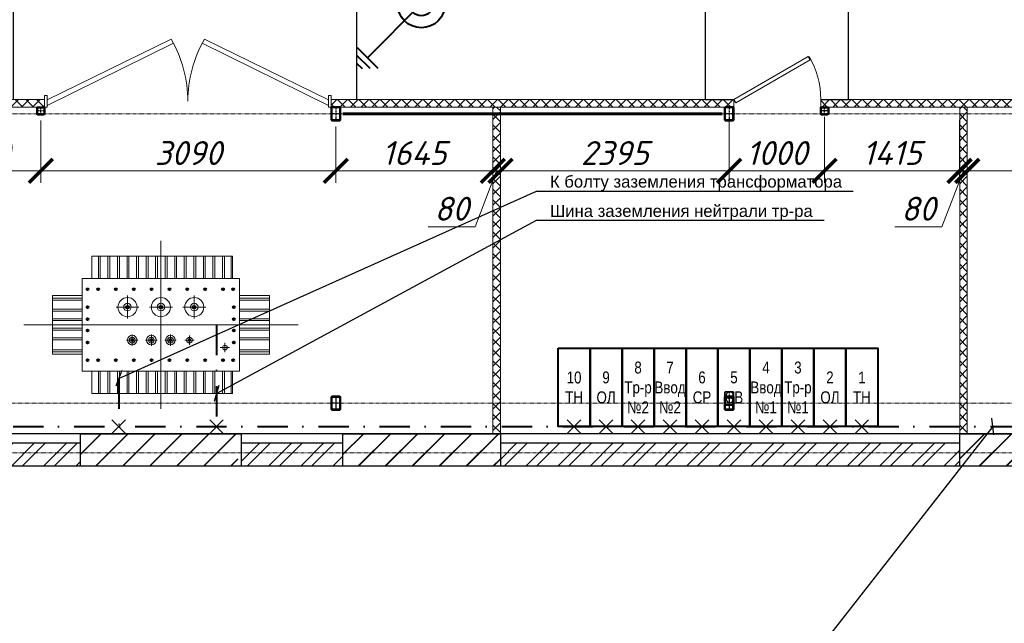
# Model space of a CAD drawing. Header units: millimetres. Extents: x 523209 to 536718, y -48289 to -47398.
# Tile 59 of 116: x 531657 to 531864, y -47657 to -47531. Entities that reach past the tile are written whole.
import ezdxf
from ezdxf import colors
from ezdxf.entities.mleader import LeaderData, LeaderLine
from ezdxf.math import Vec2, Vec3

# ---------------------------------------------------------------- set-up
doc = ezdxf.new("R2010")
doc.units = ezdxf.units.MM
for name, pattern in [('ACAD_ISO02W100', [15, 12, -3]), ('CENTER', [50.8, 31.75, -6.35, 6.35, -6.35]), ('DASHDOT', [25.4, 12.7, -6.35, 0, -6.35]), ('GOST2.303 5', [24, 20, -1.5, 1, -1.5]), ('GOST2.303 6', [12, 8, -1.5, 1, -1.5])]:
    doc.linetypes.add(name, pattern=pattern)
doc.layers.get('Defpoints').update_dxf_attribs({"color": 140})
for name, color, linetype, lineweight in [('02 План', 7, 'Continuous', 25), ('centre', 1, 'CENTER', 15), ('main', 162, 'Continuous', 15), ('А_СЭНДВИЧ', 30, 'Continuous', 5), ('Двери', 250, 'Continuous', 9), ('Металл', 170, 'Continuous', 40), ('осевая', 252, 'GOST2.303 6', 9), ('Размеры', 30, 'Continuous', 9), ('сэндвич', 54, 'Continuous', 40), ('Узлы', 155, 'Continuous', 25), ('электрика', 1, 'Continuous', 40)]:
    doc.layers.add(name, color=color, linetype=linetype, lineweight=lineweight)
doc.layers.add('03_Осевые', color=4, linetype='GOST2.303 5')
doc.layers.add('Двери ArchiCAD_Ном._пера__3', color=7, linetype='Continuous', lineweight=18, true_color=0xff6500)
doc.styles.add('GOST 2.304', font='CS_Gost2304.shx')
doc.styles.get("Standard").update_dxf_attribs({"font": 'arial.ttf'})
doc.styles.add('СГЕНЕРИР_СТИЛЬ_1', font='times.ttf')
doc.styles.add('СГЕНЕРИР_СТИЛЬ_3', font='isocpeur.ttf', dxfattribs={"oblique": 15})
doc.dimstyles.new('SPDS100', dxfattribs={"dimscale": 100, "dimtxt": 2.5, "dimasz": 2.5, "dimexe": 1.25, "dimexo": 0.625, "dimtad": 1, "dimdec": 0, "dimrnd": 0.001, "dimtxsty": 'GOST 2.304', "dimblk": 'OBLIQUE', "dimcen": 2.5, "dimdle": 2, "dimclrd": 256, "dimclre": 256, "dimclrt": 256, "dimadec": 0, "dimazin": 2, "dimtfac": 0.75, "dimtdec": 0, "dimtmove": 1, "dimatfit": 3, "dimfxl": 1, "dimtolj": 1, "dimlwd": -1, "dimlwe": -1, "dimarcsym": 0})
pattern_1 = [(45, (-90472.02, 100154.6), (-168.3798, 168.3798), []), (45, (-90359.77, 100154.6), (-168.3798, 168.3798), [])]

# ---------------------------------------------------------------- blocks, each defined once
blk = doc.blocks.new('*U118')
at = {"layer": 'А_СЭНДВИЧ'}
h = blk.add_hatch(dxfattribs=at)
h.set_pattern_fill('NET', color=256, scale=25, angle=45)
h.set_pattern_definition([(45, (1389.97, -100), (-56.1266, 56.1266), []), (135, (1389.97, -100), (-56.1266, -56.1266), [])])
h.paths.add_polyline_path([(68981, -52694), (70361, -52694), (70361, -52614), (68981, -52614)])
blk.add_lwpolyline([(68981, -52694), (70361, -52694), (70361, -52614), (68981, -52614)], close=True, dxfattribs=at)
blk = doc.blocks.new('ворота')
at = {"layer": 'Двери', "color": 0}
for p, q in [((80334, -53636), (81635, -53000)), ((83284, -53636), (81984, -53000)), ((80334, -53693), (81660, -53043)), ((83284, -53693), (81959, -53043))]:
    blk.add_line(p, q, dxfattribs=at)
for points in [[(80309, -53710), (80334, -53710), (80334, -53590), (80309, -53590)], [(83284, -53710), (83309, -53710), (83309, -53590), (83284, -53590)]]:
    blk.add_lwpolyline(points, close=True, dxfattribs=at)
for centre, start, end in [((80509, -53650), 0, 30), ((83109, -53650), 150, 180)]:
    blk.add_arc(centre, 1300, start, end, dxfattribs=at)
blk = doc.blocks.new('_ArchTick')
at = {"color": 0, "linetype": 'ByBlock', "const_width": 0.15}
blk.add_lwpolyline([(-0.5, -0.5), (0.5, 0.5)], dxfattribs=at)
blk = doc.blocks.new('*D238')
at = {"layer": 'Defpoints', "color": 0, "transparency": 16777216}
for p in [(6381, 14150), (5091, 14080), (6381, 13562)]:
    blk.add_point(p, dxfattribs=at)
at = {"layer": 'Размеры', "linetype": 'Continuous', "transparency": 16777216}
for p, q in [((6381, 14088), (6381, 13437)), ((5091, 14018), (5091, 13437)), ((4891, 13562), (6581, 13562))]:
    blk.add_line(p, q, dxfattribs=at)
at = {"layer": 'Размеры', "transparency": 16777216, "xscale": 250, "yscale": 250, "zscale": 250, "rotation": 180}
blk.add_blockref('_ArchTick', (5091, 13562), dxfattribs=at)
at = {"layer": 'Размеры', "transparency": 16777216, "xscale": 250, "yscale": 250, "zscale": 250}
blk.add_blockref('_ArchTick', (6381, 13562), dxfattribs=at)
at = {"layer": 'Размеры', "transparency": 16777216, "insert": (5736, 13749), "char_height": 250, "attachment_point": 5, "style": 'СГЕНЕРИР_СТИЛЬ_3'}
blk.add_mtext('\\A1;1290', dxfattribs=at)
blk = doc.blocks.new('*D239')
at = {"layer": 'Defpoints', "color": 0, "transparency": 16777216}
for p in [(6381, 14150), (9471, 14090), (9471, 13562)]:
    blk.add_point(p, dxfattribs=at)
at = {"layer": 'Размеры', "linetype": 'Continuous', "transparency": 16777216}
for p, q in [((6381, 14088), (6381, 13437)), ((9471, 14028), (9471, 13437)), ((6181, 13562), (9671, 13562))]:
    blk.add_line(p, q, dxfattribs=at)
at = {"layer": 'Размеры', "transparency": 16777216, "xscale": 250, "yscale": 250, "zscale": 250, "rotation": 180}
blk.add_blockref('_ArchTick', (6381, 13562), dxfattribs=at)
at = {"layer": 'Размеры', "transparency": 16777216, "xscale": 250, "yscale": 250, "zscale": 250}
blk.add_blockref('_ArchTick', (9471, 13562), dxfattribs=at)
at = {"layer": 'Размеры', "transparency": 16777216, "insert": (7926, 13749), "char_height": 250, "attachment_point": 5, "style": 'СГЕНЕРИР_СТИЛЬ_3'}
blk.add_mtext('\\A1;3090', dxfattribs=at)
blk = doc.blocks.new('*D240')
at = {"layer": 'Defpoints', "color": 0, "transparency": 16777216}
for p in [(11116, 14160), (9471, 14090), (11116, 13562)]:
    blk.add_point(p, dxfattribs=at)
at = {"layer": 'Размеры', "linetype": 'Continuous', "transparency": 16777216}
for p, q in [((9471, 14028), (9471, 13437)), ((11116, 14098), (11116, 13437)), ((9271, 13562), (11316, 13562))]:
    blk.add_line(p, q, dxfattribs=at)
at = {"layer": 'Размеры', "transparency": 16777216, "xscale": 250, "yscale": 250, "zscale": 250, "rotation": 180}
blk.add_blockref('_ArchTick', (9471, 13562), dxfattribs=at)
at = {"layer": 'Размеры', "transparency": 16777216, "xscale": 250, "yscale": 250, "zscale": 250}
blk.add_blockref('_ArchTick', (11116, 13562), dxfattribs=at)
at = {"layer": 'Размеры', "transparency": 16777216, "insert": (10294, 13749), "char_height": 250, "attachment_point": 5, "style": 'СГЕНЕРИР_СТИЛЬ_3'}
blk.add_mtext('\\A1;1645', dxfattribs=at)
blk = doc.blocks.new('*D248')
at = {"layer": 'Defpoints', "color": 0, "transparency": 16777216}
for p in [(11196, 14160), (13591, 14160), (11196, 13562)]:
    blk.add_point(p, dxfattribs=at)
at = {"layer": 'Размеры', "linetype": 'Continuous', "transparency": 16777216}
for p, q in [((11196, 14098), (11196, 13437)), ((13591, 14098), (13591, 13437)), ((13791, 13562), (10996, 13562))]:
    blk.add_line(p, q, dxfattribs=at)
at = {"layer": 'Размеры', "transparency": 16777216, "xscale": 250, "yscale": 250, "zscale": 250, "rotation": 180}
blk.add_blockref('_ArchTick', (11196, 13562), dxfattribs=at)
at = {"layer": 'Размеры', "transparency": 16777216, "xscale": 250, "yscale": 250, "zscale": 250}
blk.add_blockref('_ArchTick', (13591, 13562), dxfattribs=at)
at = {"layer": 'Размеры', "transparency": 16777216, "insert": (12394, 13749), "char_height": 250, "attachment_point": 5, "style": 'СГЕНЕРИР_СТИЛЬ_3'}
blk.add_mtext('\\A1;2395', dxfattribs=at)
blk = doc.blocks.new('A$C6DC02123')
for points in [[(820, 792.1, 1), (797.7, 792.1, 1)], [(1080.3, 792.1, 1), (1058, 792.1, 1)], [(1340.6, 792.1, 1), (1318.3, 792.1, 1)], [(857.2, 535.5, 1), (834.8, 535.5, 1)], [(1005.9, 535.5, 1), (983.6, 535.5, 1)], [(1154.7, 535.5, 1), (1132.3, 535.5, 1)], [(1303.4, 535.5, 1), (1281.1, 535.5, 1)]]:
    blk.add_hatch(color=256).paths.add_polyline_path(points)
for centre, radius in [((498.2, 930.7), 7.44), ((579.7, 930.7), 7.44), ((718.8, 930.7), 7.44), ((857.9, 930.7), 7.44), ((997, 930.7), 7.44), ((1136.1, 930.7), 7.44), ((1275.1, 930.7), 7.44), ((1414.2, 930.7), 7.44), ((1553.3, 930.7), 7.44), ((1631.8, 930.7), 7.44), ((498.2, 792.1), 7.44), ((808.8, 792.1), 11.2), ((1069.1, 792.1), 11.2), ((1329.4, 792.1), 11.2), ((1637, 792.1), 7.44), ((498.2, 699.1), 7.44), ((1637, 699.1), 7.44), ((498.2, 609.9), 7.44), ((1637, 609.9), 7.44), ((498.2, 516.9), 7.44), ((1637, 516.9), 7.44), ((498.2, 378.2), 7.44), ((579.7, 378.2), 7.44), ((718.8, 378.2), 7.44), ((857.9, 378.2), 7.44), ((997, 378.2), 7.44), ((1136.1, 378.2), 7.44), ((1275.1, 378.2), 7.44), ((1414.2, 378.2), 7.44), ((1553.3, 378.2), 7.44), ((1631.8, 378.2), 7.44)]:
    blk.add_circle(centre, radius)
at = {"layer": 'centre', "lineweight": 15, "ltscale": 100}
for p, q in [((1069.1, 1309), (1069.1, 0)), ((808.8, 702.8), (808.8, 881.3)), ((1069.1, 702.8), (1069.1, 881.3)), ((1329.4, 702.8), (1329.4, 881.3)), ((719.6, 792.1), (898.1, 792.1)), ((979.9, 792.1), (1158.4, 792.1)), ((1240.2, 792.1), (1418.7, 792.1)), ((0, 654.5), (2138.2, 655.4)), ((846, 490.9), (846, 580.1)), ((994.7, 490.9), (994.7, 580.1)), ((1143.5, 490.9), (1143.5, 580.1)), ((1292.2, 571.7), (1292.2, 499.3)), ((801.4, 535.5), (890.6, 535.5)), ((950.1, 535.5), (1039.4, 535.5)), ((1098.9, 535.5), (1188.1, 535.5)), ((1256.1, 535.5), (1328.4, 535.5)), ((1532.3, 477), (1604.7, 477)), ((1568.5, 513.1), (1568.5, 440.8))]:
    blk.add_line(p, q, dxfattribs=at)
at = {"layer": 'main', "lineweight": 15, "ltscale": 100}
for p, q in [((1628, 1189.5), (529.9, 1189.5)), ((529.9, 1189.5), (529.9, 1015.7)), ((582, 1189.5), (582, 1015.7)), ((596.8, 1189.5), (596.8, 1015.7)), ((656.3, 1189.5), (656.3, 1015.7)), ((671.2, 1189.5), (671.2, 1015.7)), ((730.7, 1189.5), (730.7, 1015.7)), ((745.6, 1189.5), (745.6, 1015.7)), ((805.1, 1189.5), (805.1, 1015.7)), ((820, 1189.5), (820, 1015.7)), ((879.5, 1189.5), (879.5, 1015.7)), ((894.3, 1189.5), (894.3, 1015.7)), ((953.8, 1189.5), (953.8, 1015.7)), ((968.7, 1189.5), (968.7, 1015.7)), ((1028.2, 1189.5), (1028.2, 1015.7)), ((1043.1, 1189.5), (1043.1, 1015.7)), ((1102.6, 1189.5), (1102.6, 1015.7)), ((1117.5, 1189.5), (1117.5, 1015.7)), ((1177, 1189.5), (1177, 1015.7)), ((1191.8, 1189.5), (1191.8, 1015.7)), ((1251.3, 1189.5), (1251.3, 1015.7)), ((1266.2, 1189.5), (1266.2, 1015.7)), ((1325.7, 1189.5), (1325.7, 1015.7)), ((1340.6, 1189.5), (1340.6, 1015.7)), ((1400.1, 1189.5), (1400.1, 1015.7)), ((1415, 1189.5), (1415, 1015.7)), ((1474.5, 1189.5), (1474.5, 1015.7)), ((1489.3, 1189.5), (1489.3, 1015.7)), ((1548.8, 1189.5), (1548.8, 1015.7)), ((1563.7, 1189.5), (1563.7, 1015.7)), ((1616.9, 1189.5), (1616.9, 1015.7)), ((1628, 1189.5), (1628, 1015.7)), ((455.5, 1015.7), (1682.7, 1015.7)), ((455.5, 1015.7), (455.5, 293.2)), ((1682.7, 1015.7), (1682.7, 293.2)), ((223.1, 883.1), (223.1, 426.7)), ((223.1, 883.1), (455.5, 883.1)), ((223.1, 861.9), (455.5, 861.9)), ((223.1, 847), (455.5, 847)), ((1915.1, 883.1), (1682.7, 883.1)), ((1915.1, 861.9), (1682.7, 861.9)), ((1915.1, 847), (1682.7, 847)), ((1915.1, 883.1), (1915.1, 426.7)), ((223.1, 776.5), (455.5, 776.5)), ((1915.1, 776.5), (1682.7, 776.5)), ((223.1, 761.6), (455.5, 761.6)), ((223.1, 702.1), (455.5, 702.1)), ((1915.1, 761.6), (1682.7, 761.6)), ((1915.1, 702.1), (1682.7, 702.1)), ((223.1, 687.2), (455.5, 687.2)), ((223.1, 627.7), (455.5, 627.7)), ((1915.1, 687.2), (1682.7, 687.2)), ((1915.1, 627.7), (1682.7, 627.7)), ((223.1, 612.9), (455.5, 612.9)), ((223.1, 553.4), (455.5, 553.4)), ((223.1, 538.5), (455.5, 538.5)), ((1915.1, 612.9), (1682.7, 612.9)), ((1915.1, 553.4), (1682.7, 553.4)), ((1915.1, 538.5), (1682.7, 538.5)), ((223.1, 458.9), (455.5, 458.9)), ((223.1, 444), (455.5, 444)), ((223.1, 426.7), (455.5, 426.7)), ((1915.1, 458.9), (1682.7, 458.9)), ((1915.1, 444), (1682.7, 444)), ((1915.1, 426.7), (1682.7, 426.7)), ((455.5, 293.2), (1682.7, 293.2)), ((529.9, 293.2), (529.9, 119.4)), ((582, 293.2), (582, 119.4)), ((596.8, 293.2), (596.8, 119.4)), ((656.3, 293.2), (656.3, 119.4)), ((671.2, 293.2), (671.2, 119.4)), ((730.7, 293.2), (730.7, 119.4)), ((745.6, 293.2), (745.6, 119.4)), ((805.1, 293.2), (805.1, 119.4)), ((820, 293.2), (820, 119.4)), ((879.5, 293.2), (879.5, 119.4)), ((894.3, 293.2), (894.3, 119.4)), ((953.8, 293.2), (953.8, 119.4)), ((968.7, 293.2), (968.7, 119.4)), ((1028.2, 293.2), (1028.2, 119.4)), ((1043.1, 293.2), (1043.1, 119.4)), ((1102.6, 293.2), (1102.6, 119.4)), ((1117.5, 293.2), (1117.5, 119.4)), ((1177, 293.2), (1177, 119.4)), ((1191.8, 293.2), (1191.8, 119.4)), ((1251.3, 293.2), (1251.3, 119.4)), ((1266.2, 293.2), (1266.2, 119.4)), ((1325.7, 293.2), (1325.7, 119.4)), ((1340.6, 293.2), (1340.6, 119.4)), ((1400.1, 293.2), (1400.1, 119.4)), ((1415, 293.2), (1415, 119.4)), ((1474.5, 293.2), (1474.5, 119.4)), ((1489.3, 293.2), (1489.3, 119.4)), ((1548.8, 293.2), (1548.8, 119.4)), ((1563.7, 293.2), (1563.7, 119.4)), ((1616.9, 293.2), (1616.9, 119.4)), ((1628, 293.2), (1628, 119.4)), ((529.9, 119.4), (1628, 119.4))]:
    blk.add_line(p, q, dxfattribs=at)
for centre, radius in [((808.8, 792.1), 74.4), ((1069.1, 792.1), 74.4), ((1329.4, 792.1), 74.4), ((808.8, 792.1), 29.7), ((1069.1, 792.1), 29.7), ((1329.4, 792.1), 29.7), ((846, 535.5), 37.2), ((846, 535.5), 22.3), ((846, 535.5), 11.2), ((994.7, 535.5), 37.2), ((994.7, 535.5), 22.3), ((994.7, 535.5), 11.2), ((1143.5, 535.5), 37.2), ((1143.5, 535.5), 22.3), ((1143.5, 535.5), 11.2), ((1292.2, 535.5), 22.3), ((1292.2, 535.5), 11.2), ((1568.5, 477), 18.6)]:
    blk.add_circle(centre, radius, dxfattribs=at)
blk = doc.blocks.new('*U209')
for points in [[(-32, -40), (32, -40, 0.414214), (40, -32), (40, 32, 0.414214), (32, 40), (-32, 40, 0.414214), (-40, 32), (-40, -32, 0.414214)], [(-32, -36), (32, -36, 0.414214), (36, -32), (36, 32, 0.414214), (32, 36), (-32, 36, 0.414214), (-36, 32), (-36, -32, 0.414214)]]:
    blk.add_lwpolyline(points, format="xyb", close=True)
at = {"layer": '03_Осевые'}
for p, q in [((0, -40), (0, 40)), ((-40, 0), (40, 0))]:
    blk.add_line(p, q, dxfattribs=at)
blk = doc.blocks.new('*U212')
for points in [[(-38, -70), (38, -70, 0.414214), (50, -58), (50, 58, 0.414214), (38, 70), (-38, 70, 0.414214), (-50, 58), (-50, -58, 0.414214)], [(-38, -64), (38, -64, 0.414214), (44, -58), (44, 58, 0.414214), (38, 64), (-38, 64, 0.414214), (-44, 58), (-44, -58, 0.414214)]]:
    blk.add_lwpolyline(points, format="xyb", close=True)
at = {"layer": '03_Осевые'}
for p, q in [((-50, 0), (50, 0)), ((0, -70), (0, 70))]:
    blk.add_line(p, q, dxfattribs=at)
blk = doc.blocks.new('*U213')
for points in [[(-38, -70), (38, -70, 0.414214), (50, -58), (50, 58, 0.414214), (38, 70), (-38, 70, 0.414214), (-50, 58), (-50, -58, 0.414214)], [(-38, -64), (38, -64, 0.414214), (44, -58), (44, 58, 0.414214), (38, 64), (-38, 64, 0.414214), (-44, 58), (-44, -58, 0.414214)]]:
    blk.add_lwpolyline(points, format="xyb", close=True)
at = {"layer": '03_Осевые'}
for p, q in [((-50, 0), (50, 0)), ((0, -70), (0, 70))]:
    blk.add_line(p, q, dxfattribs=at)
blk = doc.blocks.new('*U218')
for points in [[(-38, -70), (38, -70, 0.414214), (50, -58), (50, 58, 0.414214), (38, 70), (-38, 70, 0.414214), (-50, 58), (-50, -58, 0.414214)], [(-38, -64), (38, -64, 0.414214), (44, -58), (44, 58, 0.414214), (38, 64), (-38, 64, 0.414214), (-44, 58), (-44, -58, 0.414214)]]:
    blk.add_lwpolyline(points, format="xyb", close=True)
at = {"layer": '03_Осевые'}
for p, q in [((-50, 0), (50, 0)), ((0, -70), (0, 70))]:
    blk.add_line(p, q, dxfattribs=at)
blk = doc.blocks.new('*U219')
for points in [[(-38, -70), (38, -70, 0.414214), (50, -58), (50, 58, 0.414214), (38, 70), (-38, 70, 0.414214), (-50, 58), (-50, -58, 0.414214)], [(-38, -64), (38, -64, 0.414214), (44, -58), (44, 58, 0.414214), (38, 64), (-38, 64, 0.414214), (-44, 58), (-44, -58, 0.414214)]]:
    blk.add_lwpolyline(points, format="xyb", close=True)
at = {"layer": '03_Осевые'}
for p, q in [((-50, 0), (50, 0)), ((0, -70), (0, 70))]:
    blk.add_line(p, q, dxfattribs=at)
blk = doc.blocks.new('*D260')
at = {"layer": 'Defpoints', "color": 0, "transparency": 16777216}
for p in [(11116, 13562), (11196, 13562), (11196, 13562)]:
    blk.add_point(p, dxfattribs=at)
at = {"layer": 'Размеры', "linetype": 'Continuous', "transparency": 16777216}
for p, q in [((11116, 13624), (11116, 13687)), ((11196, 13624), (11196, 13687)), ((11116, 13562), (10866, 13562)), ((11156, 13562), (10930, 12978)), ((11116, 13562), (11196, 13562)), ((11116, 13562), (11196, 13562)), ((11196, 13562), (11446, 13562)), ((10930, 12978), (10438, 12978))]:
    blk.add_line(p, q, dxfattribs=at)
at = {"layer": 'Размеры', "transparency": 16777216, "xscale": 250, "yscale": 250, "zscale": 250}
blk.add_blockref('_ArchTick', (11116, 13562), dxfattribs=at)
at = {"layer": 'Размеры', "transparency": 16777216, "xscale": 250, "yscale": 250, "zscale": 250, "rotation": 180}
blk.add_blockref('_ArchTick', (11196, 13562), dxfattribs=at)
at = {"layer": 'Размеры', "transparency": 16777216, "insert": (10684, 13166), "char_height": 250, "attachment_point": 5, "style": 'СГЕНЕРИР_СТИЛЬ_3'}
blk.add_mtext('\\A1;80', dxfattribs=at)
blk = doc.blocks.new('*D261')
at = {"layer": 'Defpoints', "color": 0, "transparency": 16777216}
for p in [(13591, 14160), (14591, 14190), (14591, 13562)]:
    blk.add_point(p, dxfattribs=at)
at = {"layer": 'Размеры', "linetype": 'Continuous', "transparency": 16777216}
for p, q in [((13591, 14098), (13591, 13437)), ((14591, 14128), (14591, 13437)), ((13391, 13562), (14791, 13562))]:
    blk.add_line(p, q, dxfattribs=at)
at = {"layer": 'Размеры', "transparency": 16777216, "xscale": 250, "yscale": 250, "zscale": 250, "rotation": 180}
blk.add_blockref('_ArchTick', (13591, 13562), dxfattribs=at)
at = {"layer": 'Размеры', "transparency": 16777216, "xscale": 250, "yscale": 250, "zscale": 250}
blk.add_blockref('_ArchTick', (14591, 13562), dxfattribs=at)
at = {"layer": 'Размеры', "transparency": 16777216, "insert": (14091, 13749), "char_height": 250, "attachment_point": 5, "style": 'СГЕНЕРИР_СТИЛЬ_3'}
blk.add_mtext('\\A1;1000', dxfattribs=at)
blk = doc.blocks.new('*D262')
at = {"layer": 'Defpoints', "color": 0, "transparency": 16777216}
for p in [(16006, 13562), (16086, 13562), (16086, 13562)]:
    blk.add_point(p, dxfattribs=at)
at = {"layer": 'Размеры', "linetype": 'Continuous', "transparency": 16777216}
for p, q in [((16006, 13624), (16006, 13687)), ((16086, 13624), (16086, 13687)), ((16006, 13562), (15756, 13562)), ((16046, 13562), (15820, 12978)), ((16006, 13562), (16086, 13562)), ((16006, 13562), (16086, 13562)), ((16086, 13562), (16336, 13562)), ((15820, 12978), (15328, 12978))]:
    blk.add_line(p, q, dxfattribs=at)
at = {"layer": 'Размеры', "transparency": 16777216, "xscale": 250, "yscale": 250, "zscale": 250}
blk.add_blockref('_ArchTick', (16006, 13562), dxfattribs=at)
at = {"layer": 'Размеры', "transparency": 16777216, "xscale": 250, "yscale": 250, "zscale": 250, "rotation": 180}
blk.add_blockref('_ArchTick', (16086, 13562), dxfattribs=at)
at = {"layer": 'Размеры', "transparency": 16777216, "insert": (15574, 13166), "char_height": 250, "attachment_point": 5, "style": 'СГЕНЕРИР_СТИЛЬ_3'}
blk.add_mtext('\\A1;80', dxfattribs=at)
blk = doc.blocks.new('*D263')
at = {"layer": 'Defpoints', "color": 0, "transparency": 16777216}
for p in [(16086, 13918), (17711, 13918), (17711, 13562)]:
    blk.add_point(p, dxfattribs=at)
at = {"layer": 'Размеры', "linetype": 'Continuous', "transparency": 16777216}
for p, q in [((16086, 13855), (16086, 13437)), ((17711, 13855), (17711, 13437)), ((15886, 13562), (17911, 13562))]:
    blk.add_line(p, q, dxfattribs=at)
at = {"layer": 'Размеры', "transparency": 16777216, "xscale": 250, "yscale": 250, "zscale": 250, "rotation": 180}
blk.add_blockref('_ArchTick', (16086, 13562), dxfattribs=at)
at = {"layer": 'Размеры', "transparency": 16777216, "xscale": 250, "yscale": 250, "zscale": 250}
blk.add_blockref('_ArchTick', (17711, 13562), dxfattribs=at)
at = {"layer": 'Размеры', "transparency": 16777216, "insert": (16899, 13749), "char_height": 250, "attachment_point": 5, "style": 'СГЕНЕРИР_СТИЛЬ_3'}
blk.add_mtext('\\A1;1625', dxfattribs=at)
blk = doc.blocks.new('*U208')
for points in [[(-32, -40), (32, -40, 0.414214), (40, -32), (40, 32, 0.414214), (32, 40), (-32, 40, 0.414214), (-40, 32), (-40, -32, 0.414214)], [(-32, -36), (32, -36, 0.414214), (36, -32), (36, 32, 0.414214), (32, 36), (-32, 36, 0.414214), (-36, 32), (-36, -32, 0.414214)]]:
    blk.add_lwpolyline(points, format="xyb", close=True)
at = {"layer": '03_Осевые'}
for p, q in [((0, -40), (0, 40)), ((-40, 0), (40, 0))]:
    blk.add_line(p, q, dxfattribs=at)
blk = doc.blocks.new('*D264')
at = {"layer": 'Defpoints', "color": 0, "transparency": 16777216}
for p in [(14591, 14190), (16006, 14160), (16006, 13562)]:
    blk.add_point(p, dxfattribs=at)
at = {"layer": 'Размеры', "linetype": 'Continuous', "transparency": 16777216}
for p, q in [((14591, 14128), (14591, 13437)), ((16006, 14098), (16006, 13437)), ((14391, 13562), (16206, 13562))]:
    blk.add_line(p, q, dxfattribs=at)
at = {"layer": 'Размеры', "transparency": 16777216, "xscale": 250, "yscale": 250, "zscale": 250, "rotation": 180}
blk.add_blockref('_ArchTick', (14591, 13562), dxfattribs=at)
at = {"layer": 'Размеры', "transparency": 16777216, "xscale": 250, "yscale": 250, "zscale": 250}
blk.add_blockref('_ArchTick', (16006, 13562), dxfattribs=at)
at = {"layer": 'Размеры', "transparency": 16777216, "insert": (15299, 13750), "char_height": 250, "attachment_point": 5, "style": 'СГЕНЕРИР_СТИЛЬ_3'}
blk.add_mtext('\\A1;1415', dxfattribs=at)
blk = doc.blocks.new('*U38')
at = {"color": 0, "linetype": 'ByBlock', "lineweight": -2}
for p, q in [((0, 0), (0, 15.96)), ((-3.05, 0), (3.05, 0)), ((-1.92, -1.2), (1.92, -1.2)), ((-0.8, -2.4), (0.8, -2.4))]:
    blk.add_line(p, q, dxfattribs=at)
blk = doc.blocks.new('A$C1FCB67F9')
at = {"layer": 'электрика', "color": 3, "ltscale": 0.15}
for radius in [5, 2.5]:
    blk.add_circle((13.55, 13.55), radius, dxfattribs=at)
at = {"rotation": 315}
blk.add_blockref('*U38', (2.26, 2.26), dxfattribs=at)
blk = doc.blocks.new('*U125')
for points in [[(-38, -70), (38, -70, 0.414214), (50, -58), (50, 58, 0.414214), (38, 70), (-38, 70, 0.414214), (-50, 58), (-50, -58, 0.414214)], [(-38, -64), (38, -64, 0.414214), (44, -58), (44, 58, 0.414214), (38, 64), (-38, 64, 0.414214), (-44, 58), (-44, -58, 0.414214)]]:
    blk.add_lwpolyline(points, format="xyb", close=True)
at = {"layer": '03_Осевые'}
for p, q in [((-50, 0), (50, 0)), ((0, -70), (0, 70))]:
    blk.add_line(p, q, dxfattribs=at)
blk = doc.blocks.new('_Oblique')
at = {"color": 0, "linetype": 'ByBlock', "lineweight": -2}
blk.add_line((-0.5, -0.5), (0.5, 0.5), dxfattribs=at)
blk = doc.blocks.new('A$C0A5B357C')
at = {"layer": 'электрика', "color": 3, "lineweight": 30, "ltscale": 50}
for p, q in [((283, 0), (0, 283)), ((0, 0), (283, 283))]:
    blk.add_line(p, q, dxfattribs=at)
blk = doc.blocks.new('A$C6B5953C9')
at = {"layer": 'А_СЭНДВИЧ'}
h = blk.add_hatch(dxfattribs=at)
h.set_pattern_fill('NET', color=256, scale=25, angle=45)
h.set_pattern_definition([(45, (-52279.9, 66824.63), (-56.1266, 56.1266), []), (135, (-52279.9, 66824.63), (-56.1266, -56.1266), [])])
h.paths.add_polyline_path([(13641.3, 14230.2), (13641.3, 14310.2), (9421.4, 14310.2), (9421.4, 14230.2)])
h.paths.add_polyline_path([(14551.3, 14310.2), (14551.3, 14230.2), (17761.3, 14230.2), (17761.3, 14310.2)])
h = blk.add_hatch(dxfattribs=at)
h.set_pattern_fill('NET', color=256, scale=25, angle=-45)
h.set_pattern_definition([(315, (63710.79, 79604.425), (56.1266, 56.1266), []), (45, (63710.79, 79604.425), (-56.1266, 56.1266), [])])
h.paths.add_polyline_path([(11116.4, 14230.2), (11116.4, 10810.2), (11196.4, 10810.2), (11196.4, 14230.2)])
h = blk.add_hatch(dxfattribs=at)
h.set_pattern_fill('NET', color=256, scale=25, angle=-45)
h.set_pattern_definition([(315, (68600.79, 79604.425), (56.1266, 56.1266), []), (45, (68600.79, 79604.425), (-56.1266, 56.1266), [])])
h.paths.add_polyline_path([(16006.4, 14230.2), (16006.4, 10810.2), (16086.4, 10810.2), (16086.4, 14230.2)])
at = {"layer": 'сэндвич', "lineweight": 30}
h = blk.add_hatch(dxfattribs=at)
h.set_pattern_fill('JIS_LC_20', color=256, scale=10)
h.set_pattern_definition([(45, (-93222.02, 100154.6), (-141.42136, 141.42136), []), (45, (-93218.02, 100154.6), (-141.42136, 141.42136), [])])
h.paths.add_polyline_path([(8446.4, 10470.2), (6796.4, 10470.2), (6796.4, 10810.2), (8446.4, 10810.2)])
h.paths.add_polyline_path([(20496.4, 10470.2), (18846.4, 10470.2), (18846.4, 10810.2), (20496.4, 10810.2)])
h = blk.add_hatch(dxfattribs=at)
h.set_pattern_fill('JIS_LC_20', color=256, scale=10)
h.set_pattern_definition([(45, (-90472.02, 100154.6), (-141.42136, 141.42136), []), (45, (-90468.02, 100154.6), (-141.42136, 141.42136), [])])
h.paths.add_polyline_path([(11196.4, 10470.2), (9546.4, 10470.2), (9546.4, 10810.2), (11196.4, 10810.2)])
h.paths.add_polyline_path([(17656.4, 10470.2), (16006.4, 10470.2), (16006.4, 10810.2), (17656.4, 10810.2)])
at = {"layer": 'Узлы', "linetype": 'ByBlock', "lineweight": 5}
h = blk.add_hatch(dxfattribs=at)
h.set_pattern_fill('ANSI32', color=256, scale=25)
h.set_pattern_definition(pattern_1)
h.paths.add_polyline_path([(4991.4, 10710.2), (4991.4, 9315.2), (5381.4, 9315.2), (5381.4, 10470.2), (6796.4, 10470.2), (6796.4, 10710.2)])
h = blk.add_hatch(dxfattribs=at)
h.set_pattern_fill('ANSI32', color=256, scale=25)
h.set_pattern_definition(pattern_1)
h.paths.add_polyline_path([(9546.4, 10710.2), (8481.4, 10710.2), (8481.4, 10470.2), (9546.4, 10470.2)])
h = blk.add_hatch(dxfattribs=at)
h.set_pattern_fill('ANSI32', color=256, scale=25)
h.set_pattern_definition(pattern_1)
h.paths.add_polyline_path([(16006.4, 10710.2), (11196.4, 10710.2), (11196.4, 10470.2), (16006.4, 10470.2)])
for points in [[(9691.4, 14310.2), (9691.4, 16350.2), (6091.4, 16350.2), (6091.4, 14310.2)], [(14551.3, 14310.2), (14841.4, 14310.2), (14841.4, 15810.2), (13341.4, 15810.2), (13341.4, 14310.2), (13641.3, 14310.2)], [(22291.4, 10810.2), (4891.4, 10810.2), (4891.4, 4410.2), (9851.4, 4410.2)], [(6796.4, 10710.2), (4991.4, 10710.2), (4991.4, 9310.2)], [(9546.4, 10710.2), (8481.4, 10710.2)], [(16006.4, 10710.2), (11196.4, 10710.2)], [(21801.4, 10470.2), (5381.4, 10470.2), (5381.4, 4750.2), (9851.4, 4750.2)]]:
    blk.add_lwpolyline(points)
at = {"linetype": 'CENTER', "ltscale": 200, "const_width": 30}
blk.add_lwpolyline([(9541.4, 14160.2), (13521.4, 14160.2)], dxfattribs=at)
for points in [[(8481.4, 10470.2), (6796.4, 10470.2), (6796.4, 10810.2), (8481.4, 10810.2)], [(11196.4, 10470.2), (9546.4, 10470.2), (9546.4, 10810.2), (11196.4, 10810.2)], [(17656.4, 10470.2), (16006.4, 10470.2), (16006.4, 10810.2), (17656.4, 10810.2)]]:
    blk.add_lwpolyline(points, close=True)
at = {"layer": 'А_СЭНДВИЧ'}
for points in [[(13641.3, 14310.2), (9421.4, 14310.2), (9421.4, 14230.2), (13641.3, 14230.2)], [(14551.3, 14230.2), (17761.3, 14230.2), (17761.3, 14310.2), (14551.3, 14310.2)]]:
    blk.add_lwpolyline(points, dxfattribs=at)
for points in [[(11116.4, 14230.2), (11116.4, 10810.2), (11196.4, 10810.2), (11196.4, 14230.2)], [(16006.4, 14230.2), (16006.4, 10810.2), (16086.4, 10810.2), (16086.4, 14230.2)]]:
    blk.add_lwpolyline(points, close=True, dxfattribs=at)
at = {"layer": 'Двери ArchiCAD_Ном._пера__3', "color": 0, "linetype": 'Continuous'}
for p, q in [((13641.3, 14310.2), (14420.8, 14760.2)), ((14420.8, 14760.2), (14440.8, 14725.6)), ((14440.8, 14725.6), (13661.3, 14275.6)), ((13641.3, 14210.2), (13641.3, 14310.2)), ((13661.3, 14275.6), (13641.3, 14310.2)), ((14551.3, 14210.2), (14551.3, 14310.2))]:
    blk.add_line(p, q, dxfattribs=at)
at = {"layer": 'Двери ArchiCAD_Ном._пера__3', "color": 0, "linetype": 'Continuous', "extrusion": (0, 0, -1)}
blk.add_ellipse((13651.3, 14310.2), major_axis=(636.4, 636.4), ratio=1, start_param=0.2617994, end_param=0.7853982, dxfattribs=at)
at = {"layer": 'осевая', "ltscale": 0.5}
for points in [[(1000, 14160.2), (24268.5, 14160.2)], [(1435.5, 11130.2), (24268.5, 11130.2)], [(1000, 10610.2), (24268.5, 10610.2)]]:
    blk.add_lwpolyline(points, dxfattribs=at)
at = {"layer": 'А_СЭНДВИЧ'}
blk.add_blockref('*U118', (-63939.9, 66924.6), dxfattribs=at)
at = {"layer": 'Двери', "color": 0}
blk.add_blockref('ворота', (-73888.1, 67940.4), dxfattribs=at)
at = {"layer": 'Металл', "xscale": -1, "rotation": 0.009999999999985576}
for name, p in [('*U209', (6381.4, 14190.2)), ('*U208', (14591.4, 14190.2))]:
    blk.add_blockref(name, p, dxfattribs=at)
at = {"layer": 'Металл', "rotation": 180.0099999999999}
for name, p in [('*U219', (9471.4, 14160.2)), ('*U218', (13591.4, 14160.2)), ('*U212', (9471.4, 11130.2)), ('*U213', (13591.4, 11130.2))]:
    blk.add_blockref(name, p, dxfattribs=at)
at = {"layer": 'электрика', "color": 1, "ltscale": 0.2, "xscale": 1.343971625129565, "yscale": 1.343971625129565, "zscale": 1.343971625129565}
blk.add_blockref('A$C6DC02123', (6202, 11071.4), dxfattribs=at)
at = {"layer": 'Размеры'}
for base, p1, p2, picture, middle in [((6381.4, 13561.7), (5091.4, 14080.2), (6381.4, 14150.2), '*D238', (5736.4, 13749.2)), ((9471.4, 13561.7), (6381.4, 14150.2), (9471.4, 14090.2), '*D239', (7926.4, 13749.2)), ((11116.4, 13561.7), (9471.4, 14090.2), (11116.4, 14160.2), '*D240', (10293.9, 13749.2)), ((11196.4, 13561.7), (13591.4, 14160.2), (11196.4, 14160.2), '*D248', (12393.9, 13749.2)), ((14591.4, 13561.7), (13591.4, 14160.2), (14591.4, 14190.2), '*D261', (14091.4, 13749.2)), ((16006.4, 13562.1), (14591.4, 14190.2), (16006.4, 14160.2), '*D264', (15298.9, 13749.6)), ((17711.4, 13561.7), (16086.4, 13917.6), (17711.4, 13917.6), '*D263', (16898.9, 13749.2))]:
    dim = blk.add_linear_dim(base=base, p1=p1, p2=p2, dimstyle='SPDS100', override={"dimtxsty": 'СГЕНЕРИР_СТИЛЬ_3', "dimblk1": 'ArchTick', "dimblk2": 'ArchTick', "dimsah": 1}, dxfattribs=at)
    dim.commit()
    dim.dimension.update_dxf_attribs({"geometry": picture, "text_midpoint": middle})
for base, p1, p2, picture, middle in [((11196.4, 13561.7), (11116.4, 13561.7), (11196.4, 13561.7), '*D260', (10867.9, 12978.5)), ((16086.4, 13561.7), (16006.4, 13561.7), (16086.4, 13561.7), '*D262', (15757.9, 12978.5))]:
    dim = blk.add_linear_dim(base=base, p1=p1, p2=p2, dimstyle='SPDS100', override={"dimtxsty": 'СГЕНЕРИР_СТИЛЬ_3', "dimblk1": 'ArchTick', "dimblk2": 'ArchTick', "dimsah": 1}, dxfattribs=at)
    dim.commit()
    dim.dimension.update_dxf_attribs({"geometry": picture, "text_midpoint": middle, "dimtype": 160})

msp = doc.modelspace()

# ---------------------------------------------------------------- linework, layer by layer
at = {"layer": 'электрика', "color": 30, "linetype": 'DASHDOT', "ltscale": 0.5}
for p, q in [((531698.54348, -47594.83133), (531698.54348, -47616.10249)), ((531678.05249, -47606.01479), (531678.05249, -47616.10249))]:
    msp.add_line(p, q, dxfattribs=at)
at = {"layer": 'электрика'}
for points in [[(531770.11292, -47599.70249), (531776.81292, -47599.70249), (531776.81292, -47616.10249), (531770.11292, -47616.10249), (531770.11292, -47599.70249)], [(531776.81292, -47599.70249), (531783.51292, -47599.70249), (531783.51292, -47616.10249), (531776.81292, -47616.10249), (531776.81292, -47599.70249)], [(531783.51292, -47599.70249), (531790.21292, -47599.70249), (531790.21292, -47616.10249), (531783.51292, -47616.10249), (531783.51292, -47599.70249)], [(531790.21292, -47599.70249), (531796.91292, -47599.70249), (531796.91292, -47616.10249), (531790.21292, -47616.10249), (531790.21292, -47599.70249)], [(531796.91292, -47599.70249), (531803.61292, -47599.70249), (531803.61292, -47616.10249), (531796.91292, -47616.10249), (531796.91292, -47599.70249)], [(531803.61292, -47599.70249), (531810.31292, -47599.70249), (531810.31292, -47616.10249), (531803.61292, -47616.10249), (531803.61292, -47599.70249)], [(531810.31292, -47599.70249), (531817.01292, -47599.70249), (531817.01292, -47616.10249), (531810.31292, -47616.10249), (531810.31292, -47599.70249)], [(531817.01292, -47599.70249), (531823.71292, -47599.70249), (531823.71292, -47616.10249), (531817.01292, -47616.10249), (531817.01292, -47599.70249)], [(531823.71292, -47599.70249), (531830.41292, -47599.70249), (531830.41292, -47616.10249), (531823.71292, -47616.10249), (531823.71292, -47599.70249)], [(531830.41292, -47599.70249), (531837.11292, -47599.70249), (531837.11292, -47616.10249), (531830.41292, -47616.10249), (531830.41292, -47599.70249)]]:
    msp.add_lwpolyline(points, dxfattribs=at)
at = {"layer": 'электрика', "color": 30, "linetype": 'DASHDOT', "ltscale": 0.5}
msp.add_lwpolyline([(531643.12532, -47648.057), (531643.12532, -47617.60249), (531643.12532, -47616.10249), (531968.14623, -47616.10249), (531968.14623, -47734.64617), (531643.11292, -47734.64617), (531643.12532, -47648.057)], dxfattribs=at)

# ---------------------------------------------------------------- block references
at = {"xscale": 0.02, "yscale": 0.02, "zscale": 0.02}
msp.add_blockref('A$C6B5953C9', (531534.11904, -47833.80636), dxfattribs=at)
at = {"layer": '02 План', "xscale": 0.02, "yscale": 0.02, "zscale": 0.02, "rotation": 180.0099999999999}
msp.add_blockref('*U125', (531805.94623, -47610.20249), dxfattribs=at)
at = {"layer": 'электрика', "ltscale": 0.15}
msp.add_blockref('A$C1FCB67F9', (531727.91244, -47541.14854), dxfattribs=at)
at = {"layer": 'электрика', "color": 30, "lineweight": 30, "ltscale": 50, "xscale": 0.01, "yscale": 0.01, "zscale": 0.01, "rotation": 270}
for p in [(531676.63827, -47614.6883), (531697.12926, -47614.6883), (531772.0487, -47614.6883), (531778.7487, -47614.6883), (531785.4487, -47614.6883), (531792.1487, -47614.6883), (531798.8487, -47614.6883), (531805.5487, -47614.6883), (531812.2487, -47614.6883), (531818.9487, -47614.6883), (531825.6487, -47614.6883), (531832.3487, -47614.6883)]:
    msp.add_blockref('A$C0A5B357C', p, dxfattribs=at)

# ---------------------------------------------------------------- texts
at = {"linetype": 'ACAD_ISO02W100', "lineweight": 100, "char_height": 2.5, "attachment_point": 5}
for s, insert in [('\\A1;{\\W0.8;8\\PТр-р \\P№2}', (531786.86292, -47607.90249)), ('\\A1;{\\W0.8;7\\PВвод \\P№2}', (531793.56292, -47607.90249)), ('\\A1;{\\W0.8;4\\PВвод \\P№1}', (531813.66292, -47607.90249)), ('\\A1;{\\W0.8;3\\PТр-р \\P№1}', (531820.36292, -47607.90249)), ('\\A1;{\\W0.8;10\\PТН}', (531773.46292, -47607.90249)), ('\\A1;{\\W0.8;9\\PОЛ}', (531780.16292, -47607.90249)), ('\\A1;{\\W0.8;6\\PСР}', (531800.26292, -47607.90249)), ('\\A1;{\\W0.8;5\\PСВ}', (531806.96292, -47607.90249)), ('\\A1;{\\W0.8;2\\PОЛ}', (531827.06292, -47607.90249)), ('\\A1;{\\W0.8;1\\PТН}', (531833.76292, -47607.90249))]:
    msp.add_mtext(s, dxfattribs=dict(at, insert=insert))

# ---------------------------------------------------------------- leaders
at = {"layer": 'электрика', "color": 7, "lineweight": 0, "ltscale": 10}
ml = msp.add_multileader_mtext('Standard', dxfattribs=at)
ml.set_content('{\\fArial|b0|i0|c204|p34;К болту заземления трансформатора}', color=7, style='СГЕНЕРИР_СТИЛЬ_1')
ml.set_leader_properties()
ml.set_arrow_properties(name='OBLIQUE')
ml.build(insert=Vec2(0, 0))
ml.multileader.update_dxf_attribs({"text_left_attachment_type": 6, "text_right_attachment_type": 6, "arrow_head_size": 2.5})
ctx = ml.context
ctx.base_point, ctx.char_height, ctx.arrow_head_size, ctx.landing_gap_size, ctx.plane_origin = Vec3(531768.39378, -47566.79237), 2.5, 2.5, 0.02, Vec3(531789.83598, -47638.77332)
ctx.left_attachment, ctx.right_attachment = 6, 6
notes = []
notes.append((ctx, [(0, (1, 1, 0), (531765.59187, -47566.79237), (1, 0), 2.80191, [(0, [(531678.05249, -47606.01479)], 0, [])])]))
ctx.mtext.insert, ctx.mtext.width, ctx.mtext.defined_height, ctx.mtext.flow_direction = Vec3(531768.41378, -47563.55738), 86.257855, 6.7089, 5
ml = msp.add_multileader_mtext('Standard', dxfattribs=at)
ml.set_content('{\\fArial|b0|i0|c204|p34;Шина заземления нейтрали тр-ра}', color=7, style='СГЕНЕРИР_СТИЛЬ_1')
ml.set_leader_properties()
ml.set_arrow_properties(name='OBLIQUE')
ml.build(insert=Vec2(0, 0))
ml.multileader.update_dxf_attribs({"text_left_attachment_type": 6, "text_right_attachment_type": 6, "arrow_head_size": 2.5})
ctx = ml.context
ctx.base_point, ctx.char_height, ctx.arrow_head_size, ctx.landing_gap_size, ctx.plane_origin = Vec3(531768.39378, -47572.89644), 2.5, 2.5, 0.02, Vec3(531789.83598, -47644.87739)
ctx.left_attachment, ctx.right_attachment = 6, 6
notes.append((ctx, [(0, (1, 1, 0), (531765.59187, -47572.89644), (1, 0), 2.80191, [(0, [(531698.54348, -47609.18281)], 0, [])])]))
ctx.mtext.insert, ctx.mtext.width, ctx.mtext.defined_height, ctx.mtext.flow_direction = Vec3(531768.41378, -47569.70237), 86.257855, 6.7089, 5
ml = msp.add_multileader_mtext('Standard', dxfattribs=at)
ml.set_content('{\\fArial|b0|i0|c204|p34;Внутренний контур заземления (ГЗШ)\\PСталь полосовая горячего цинкования 5х50}', color=7, style='СГЕНЕРИР_СТИЛЬ_1')
ml.set_leader_properties()
ml.set_arrow_properties(name='OBLIQUE')
ml.build(insert=Vec2(0, 0))
ml.multileader.update_dxf_attribs({"text_left_attachment_type": 6, "text_right_attachment_type": 6, "arrow_head_size": 2.5})
ctx = ml.context
ctx.base_point, ctx.char_height, ctx.arrow_head_size, ctx.landing_gap_size, ctx.plane_origin = Vec3(531731.54974, -47687.09376), 2.5, 2.5, 0.02, Vec3(531781.3208, -47759.07471)
ctx.left_attachment, ctx.right_attachment = 6, 6
notes.append((ctx, [(0, (1, 1, 0), (531805.56491, -47687.09376), (-1, 0), 2.80191, [(0, [(531861.18735, -47616.10249)], 0, [])])]))
ctx.mtext.insert, ctx.mtext.width, ctx.mtext.defined_height, ctx.mtext.flow_direction = Vec3(531731.56974, -47683.8997), 86.257855, 6.7089, 5
for ctx, leaders in notes:
    for number, flags, end, landing, length, lines in leaders:
        leader = LeaderData()
        leader.index, (leader.has_last_leader_line, leader.has_dogleg_vector, leader.attachment_direction) = number, flags
        leader.last_leader_point, leader.dogleg_vector, leader.dogleg_length = Vec3(end), Vec3(landing), length
        for number, points, colour, breaks in lines:
            line = LeaderLine()
            line.index, line.vertices, line.color, line.breaks = number, Vec3.list(points), colors.encode_raw_color(colour), breaks
            leader.lines.append(line)
        ctx.leaders.append(leader)

doc.saveas('drawing.dxf')
